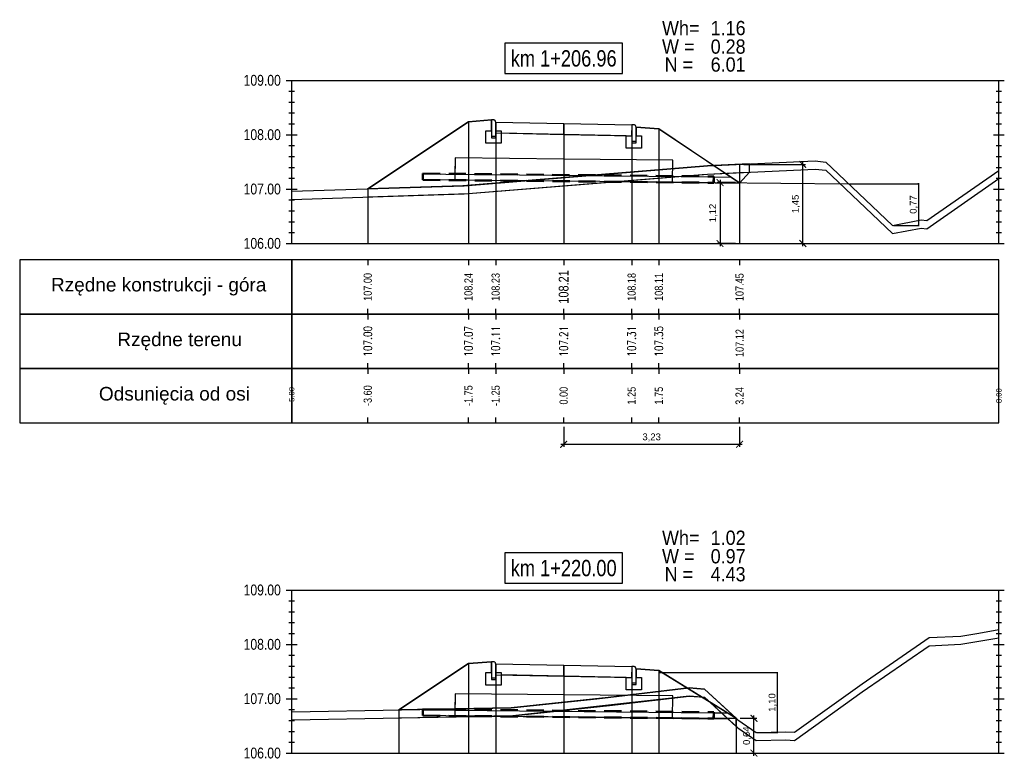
# Model space of a CAD drawing. Extents: x 7537626 to 7538805, y 5722894 to 5725486.
# Tile 64 of 105: x 7538457 to 7538476, y 5725469 to 5725482. Entities that reach past the tile are written whole.
import ezdxf

# ---------------------------------------------------------------- set-up
doc = ezdxf.new("R2010")
doc.units = 0
doc.header["$PDMODE"] = 35
doc.header["$PDSIZE"] = 0.3
doc.linetypes.add('HIDDEN', pattern=[9.525, 6.35, -3.175])
for name, color, linetype in [('C-DROGI-PROFILE', 7, 'Continuous'), ('C-DROGI-PROFILE-ETYKIETY', 7, 'Continuous'), ('C-DROGI-PRZEKROJE-ETYKIETY', 7, 'Continuous'), ('C-POPRZECZKA-przekrój', 2, 'Continuous'), ('C-POPRZECZKA-widok', 1, 'Continuous')]:
    doc.layers.add(name, color=color, linetype=linetype)
for name, color, linetype, true_color in [('C-humus', 7, 'Continuous', 0x003df5), ('C-Teren', 7, 'Continuous', 0x008521), ('poprzeczki', 7, 'Continuous', 0x0000d6)]:
    doc.layers.add(name, color=color, linetype=linetype, true_color=true_color)
for name, color, linetype, lineweight, plot in [('D-1.pow. hum.', 7, 'Continuous', 30, False), ('D-2.wykop', 30, 'Continuous', 30, False), ('D-3.nasyp', 4, 'Continuous', 30, False)]:
    doc.layers.add(name, color=color, linetype=linetype, lineweight=lineweight, plot=plot)
doc.layers.add('D-roboty-ziemne-opis', color=2, linetype='Continuous', lineweight=30)
doc.layers.add('Pom-plan', color=4, linetype='Continuous', plot=False)
doc.styles.add('2mm08', font='arial.ttf', dxfattribs={"width": 0.8})
doc.styles.add('opis_50', font='arial.ttf', dxfattribs={"height": 0.125})
doc.styles.get("Standard").update_dxf_attribs({"font": 'arial.ttf'})
doc.dimstyles.new('OPIS_50', dxfattribs={"dimscale": 0.5, "dimtxt": 0.125, "dimasz": 0.25, "dimexe": 0.1, "dimexo": 0.15, "dimgap": 0.1, "dimtad": 1, "dimzin": 0, "dimtxsty": 'opis_50', "dimblk": 'ARCHTICK', "dimcen": 0.15, "dimdle": 0.1, "dimaunit": 2, "dimadec": 4, "dimazin": 0, "dimtfac": 1, "dimtmove": 0, "dimatfit": 3, "dimfxl": 1, "dimarcsym": 0})

# ---------------------------------------------------------------- blocks, each defined once
blk = doc.blocks.new('_ArchTick')
at = {"color": 0, "linetype": 'ByBlock', "const_width": 0.15}
blk.add_lwpolyline([(-0.5, -0.5), (0.5, 0.5)], dxfattribs=at)
blk = doc.blocks.new('*D1')
at = {"layer": 'Defpoints', "color": 0, "transparency": 16777216}
for p in [(7538469.225, 5725470.142), (7538471.011, 5725469.043), (7538471.401, 5725469.043)]:
    blk.add_point(p, dxfattribs=at)
at = {"layer": 'poprzeczki', "color": 0, "lineweight": -2, "transparency": 16777216}
for p, q in [((7538469.24, 5725470.142), (7538471.411, 5725470.142)), ((7538471.401, 5725470.152), (7538471.401, 5725469.033)), ((7538471.026, 5725469.043), (7538471.411, 5725469.043))]:
    blk.add_line(p, q, dxfattribs=at)
at = {"layer": 'poprzeczki', "color": 0, "lineweight": -2, "transparency": 16777216, "xscale": 0.025, "yscale": 0.025, "zscale": 0.025}
for p, rotation in [((7538471.401, 5725470.142), 90), ((7538471.401, 5725469.043), 270)]:
    blk.add_blockref('_ArchTick', p, dxfattribs=dict(at, rotation=rotation))
at = {"layer": 'poprzeczki', "color": 0, "transparency": 16777216, "insert": (7538471.316, 5725469.592), "char_height": 0.125, "attachment_point": 5, "rotation": 90, "style": 'opis_50'}
blk.add_mtext('1,10', dxfattribs=at)
blk = doc.blocks.new('*D32')
at = {"layer": 'Defpoints', "color": 0, "transparency": 16777216}
for p in [(7538472.712, 5725479.135), (7538473.52, 5725478.368), (7538473.997, 5725478.368)]:
    blk.add_point(p, dxfattribs=at)
at = {"layer": 'poprzeczki', "color": 0, "lineweight": -2, "transparency": 16777216}
for p, q in [((7538472.727, 5725479.135), (7538474.007, 5725479.135)), ((7538473.997, 5725479.145), (7538473.997, 5725478.358)), ((7538473.535, 5725478.368), (7538474.007, 5725478.368))]:
    blk.add_line(p, q, dxfattribs=at)
at = {"layer": 'poprzeczki', "color": 0, "lineweight": -2, "transparency": 16777216, "xscale": 0.025, "yscale": 0.025, "zscale": 0.025}
for p, rotation in [((7538473.997, 5725479.135), 90), ((7538473.997, 5725478.368), 270)]:
    blk.add_blockref('_ArchTick', p, dxfattribs=dict(at, rotation=rotation))
at = {"layer": 'poprzeczki', "color": 0, "transparency": 16777216, "insert": (7538473.912, 5725478.752), "char_height": 0.125, "attachment_point": 5, "rotation": 90, "style": 'opis_50'}
blk.add_mtext('0,77', dxfattribs=at)
blk = doc.blocks.new('geokrata')
at = {"layer": 'C-POPRZECZKA-przekrój', "color": 172, "linetype": 'HIDDEN', "lineweight": 50, "ltscale": 0.05, "true_color": 0x0000cc}
for p, q in [((7538464.885, 5725469.743), (7538470.234, 5725469.689)), ((7538464.887, 5725469.627), (7538470.233, 5725469.573))]:
    blk.add_line(p, q, dxfattribs=at)
at = {"layer": 'C-POPRZECZKA-przekrój', "color": 98, "linetype": 'Continuous', "lineweight": 30, "true_color": 0x006100}
for p, q in [((7538464.892, 5725469.735), (7538465.726, 5725469.726)), ((7538464.893, 5725469.635), (7538465.725, 5725469.626)), ((7538469.225, 5725469.591), (7538470.225, 5725469.581))]:
    blk.add_line(p, q, dxfattribs=at)
for points in [[(7538467.479, 5725470.009), (7538465.479, 5725470.029), (7538465.475, 5725469.629), (7538469.475, 5725469.589), (7538469.479, 5725469.989), (7538467.479, 5725470.009), (7538465.479, 5725470.029), (7538465.476, 5725469.729), (7538470.226, 5725469.681)], [(7538464.892, 5725469.735), (7538464.893, 5725469.635)], [(7538470.225, 5725469.581), (7538470.226, 5725469.681)]]:
    blk.add_lwpolyline(points, dxfattribs=at)
at = {"layer": 'C-POPRZECZKA-przekrój', "color": 172, "linetype": 'HIDDEN', "lineweight": 50, "ltscale": 0.05, "true_color": 0x0000cc}
for points in [[(7538464.885, 5725469.743), (7538464.887, 5725469.627)], [(7538470.233, 5725469.573), (7538470.234, 5725469.689)]]:
    blk.add_lwpolyline(points, dxfattribs=at)
blk = doc.blocks.new('*D210')
at = {"layer": 'Defpoints', "color": 0, "transparency": 16777216}
for p in [(7538470.709, 5725479.49), (7538471.87, 5725479.49), (7538470.709, 5725478.036)]:
    blk.add_point(p, dxfattribs=at)
at = {"layer": 'Pom-plan', "color": 0, "lineweight": -2, "transparency": 16777216}
for p, q in [((7538470.784, 5725479.49), (7538471.92, 5725479.49)), ((7538471.87, 5725477.986), (7538471.87, 5725479.54)), ((7538470.784, 5725478.036), (7538471.92, 5725478.036))]:
    blk.add_line(p, q, dxfattribs=at)
at = {"layer": 'Pom-plan', "color": 0, "lineweight": -2, "transparency": 16777216, "xscale": 0.125, "yscale": 0.125, "zscale": 0.125}
for p, rotation in [((7538471.87, 5725479.49), 90), ((7538471.87, 5725478.036), 270)]:
    blk.add_blockref('_ArchTick', p, dxfattribs=dict(at, rotation=rotation))
at = {"layer": 'Pom-plan', "color": 0, "transparency": 16777216, "insert": (7538471.745, 5725478.763), "char_height": 0.125, "attachment_point": 5, "rotation": 90, "style": 'opis_50'}
blk.add_mtext('1,45', dxfattribs=at)
blk = doc.blocks.new('*D211')
at = {"layer": 'Defpoints', "color": 0, "transparency": 16777216}
for p in [(7538470.709, 5725479.155), (7538470.349, 5725478.036), (7538470.709, 5725478.036)]:
    blk.add_point(p, dxfattribs=at)
at = {"layer": 'Pom-plan', "color": 0, "lineweight": -2, "transparency": 16777216}
for p, q in [((7538470.634, 5725479.155), (7538470.299, 5725479.155)), ((7538470.349, 5725479.205), (7538470.349, 5725477.986)), ((7538470.634, 5725478.036), (7538470.299, 5725478.036))]:
    blk.add_line(p, q, dxfattribs=at)
at = {"layer": 'Pom-plan', "color": 0, "lineweight": -2, "transparency": 16777216, "xscale": 0.125, "yscale": 0.125, "zscale": 0.125}
for p, rotation in [((7538470.349, 5725479.155), 90), ((7538470.349, 5725478.036), 270)]:
    blk.add_blockref('_ArchTick', p, dxfattribs=dict(at, rotation=rotation))
at = {"layer": 'Pom-plan', "color": 0, "transparency": 16777216, "insert": (7538470.224, 5725478.596), "char_height": 0.125, "attachment_point": 5, "rotation": 90, "style": 'opis_50'}
blk.add_mtext('1,12', dxfattribs=at)
blk = doc.blocks.new('*D212')
at = {"layer": 'Defpoints', "color": 0, "transparency": 16777216}
for p in [(7538470.646, 5725469.301), (7538470.973, 5725469.301), (7538470.646, 5725468.661)]:
    blk.add_point(p, dxfattribs=at)
at = {"layer": 'Pom-plan', "color": 0, "lineweight": -2, "transparency": 16777216}
for p, q in [((7538470.721, 5725469.301), (7538471.023, 5725469.301)), ((7538470.973, 5725468.611), (7538470.973, 5725469.351)), ((7538470.721, 5725468.661), (7538471.023, 5725468.661))]:
    blk.add_line(p, q, dxfattribs=at)
at = {"layer": 'Pom-plan', "color": 0, "lineweight": -2, "transparency": 16777216, "xscale": 0.125, "yscale": 0.125, "zscale": 0.125}
for p, rotation in [((7538470.973, 5725469.301), 90), ((7538470.973, 5725468.661), 270)]:
    blk.add_blockref('_ArchTick', p, dxfattribs=dict(at, rotation=rotation))
at = {"layer": 'Pom-plan', "color": 0, "transparency": 16777216, "insert": (7538470.847, 5725468.981), "char_height": 0.125, "attachment_point": 5, "rotation": 90, "style": 'opis_50'}
blk.add_mtext('0,64', dxfattribs=at)
blk = doc.blocks.new('*D272')
at = {"layer": 'Defpoints', "color": 0, "transparency": 16777216}
for p in [(7538467.475, 5725474.736), (7538470.709, 5725474.736), (7538470.709, 5725474.342)]:
    blk.add_point(p, dxfattribs=at)
at = {"layer": 'Pom-plan', "color": 0, "lineweight": -2, "transparency": 16777216}
for p, q in [((7538467.475, 5725474.661), (7538467.475, 5725474.292)), ((7538470.709, 5725474.661), (7538470.709, 5725474.292)), ((7538467.425, 5725474.342), (7538470.759, 5725474.342))]:
    blk.add_line(p, q, dxfattribs=at)
at = {"layer": 'Pom-plan', "color": 0, "lineweight": -2, "transparency": 16777216, "xscale": 0.125, "yscale": 0.125, "zscale": 0.125, "rotation": 180}
blk.add_blockref('_ArchTick', (7538467.475, 5725474.342), dxfattribs=at)
at = {"layer": 'Pom-plan', "color": 0, "lineweight": -2, "transparency": 16777216, "xscale": 0.125, "yscale": 0.125, "zscale": 0.125}
blk.add_blockref('_ArchTick', (7538470.709, 5725474.342), dxfattribs=at)
at = {"layer": 'Pom-plan', "color": 0, "transparency": 16777216, "insert": (7538469.092, 5725474.467), "char_height": 0.125, "attachment_point": 5, "style": 'opis_50'}
blk.add_mtext('3,23', dxfattribs=at)

msp = doc.modelspace()

# ---------------------------------------------------------------- linework, layer by layer
at = {"layer": 'C-DROGI-PROFILE', "color": 7, "linetype": 'Continuous', "lineweight": -3}
for p, q in [((7538463.874, 5725477.736), (7538463.874, 5725477.636)), ((7538465.725, 5725477.736), (7538465.725, 5725477.636)), ((7538466.225, 5725477.736), (7538466.225, 5725477.636)), ((7538467.475, 5725477.736), (7538467.475, 5725477.636)), ((7538468.725, 5725477.736), (7538468.725, 5725477.636)), ((7538469.225, 5725477.736), (7538469.225, 5725477.636)), ((7538470.709, 5725477.736), (7538470.709, 5725477.636)), ((7538463.874, 5725476.736), (7538463.874, 5725476.836)), ((7538463.874, 5725476.736), (7538463.874, 5725476.636)), ((7538465.725, 5725476.736), (7538465.725, 5725476.836)), ((7538465.725, 5725476.736), (7538465.725, 5725476.636)), ((7538466.225, 5725476.736), (7538466.225, 5725476.836)), ((7538466.225, 5725476.736), (7538466.225, 5725476.636)), ((7538467.475, 5725476.736), (7538467.475, 5725476.836)), ((7538467.475, 5725476.736), (7538467.475, 5725476.636)), ((7538468.725, 5725476.736), (7538468.725, 5725476.836)), ((7538468.725, 5725476.736), (7538468.725, 5725476.636)), ((7538469.225, 5725476.736), (7538469.225, 5725476.836)), ((7538469.225, 5725476.736), (7538469.225, 5725476.636)), ((7538470.709, 5725476.736), (7538470.709, 5725476.836)), ((7538470.709, 5725476.736), (7538470.709, 5725476.636)), ((7538463.874, 5725475.736), (7538463.874, 5725475.836)), ((7538465.725, 5725475.736), (7538465.725, 5725475.836)), ((7538466.225, 5725475.736), (7538466.225, 5725475.836)), ((7538467.475, 5725475.736), (7538467.475, 5725475.836)), ((7538468.725, 5725475.736), (7538468.725, 5725475.836)), ((7538469.225, 5725475.736), (7538469.225, 5725475.836)), ((7538470.709, 5725475.736), (7538470.709, 5725475.836)), ((7538463.874, 5725475.736), (7538463.874, 5725475.636)), ((7538465.725, 5725475.736), (7538465.725, 5725475.636)), ((7538466.225, 5725475.736), (7538466.225, 5725475.636)), ((7538467.475, 5725475.736), (7538467.475, 5725475.636)), ((7538468.725, 5725475.736), (7538468.725, 5725475.636)), ((7538469.225, 5725475.736), (7538469.225, 5725475.636)), ((7538470.709, 5725475.736), (7538470.709, 5725475.636)), ((7538463.874, 5725474.736), (7538463.874, 5725474.836)), ((7538465.725, 5725474.736), (7538465.725, 5725474.836)), ((7538466.225, 5725474.736), (7538466.225, 5725474.836)), ((7538467.475, 5725474.736), (7538467.475, 5725474.836)), ((7538468.725, 5725474.736), (7538468.725, 5725474.836)), ((7538469.225, 5725474.736), (7538469.225, 5725474.836)), ((7538470.709, 5725474.736), (7538470.709, 5725474.836))]:
    msp.add_line(p, q, dxfattribs=at)
at = {"layer": 'C-DROGI-PROFILE', "color": 1, "linetype": 'Continuous', "lineweight": -3}
for points in [[(7538462.475, 5725476.736), (7538462.475, 5725477.736), (7538457.475, 5725477.736), (7538457.475, 5725476.736)], [(7538462.475, 5725476.736), (7538475.475, 5725476.736), (7538475.475, 5725477.736), (7538462.475, 5725477.736)], [(7538462.475, 5725475.736), (7538462.475, 5725476.736), (7538457.475, 5725476.736), (7538457.475, 5725475.736)], [(7538462.475, 5725475.736), (7538475.475, 5725475.736), (7538475.475, 5725476.736), (7538462.475, 5725476.736)], [(7538462.475, 5725474.736), (7538462.475, 5725475.736), (7538457.475, 5725475.736), (7538457.475, 5725474.736)], [(7538462.475, 5725474.736), (7538462.475, 5725475.736), (7538457.475, 5725475.736), (7538457.475, 5725474.736)], [(7538462.475, 5725474.736), (7538475.475, 5725474.736), (7538475.475, 5725475.736), (7538462.475, 5725475.736)]]:
    msp.add_3dface(points, dxfattribs=at)
at = {"layer": 'C-DROGI-PRZEKROJE-ETYKIETY', "color": 1, "linetype": 'Continuous', "lineweight": -3}
for p, q in [((7538465.725, 5725480.275), (7538465.725, 5725478.036)), ((7538466.225, 5725480.268), (7538466.225, 5725478.036)), ((7538467.475, 5725480.243), (7538467.475, 5725478.036)), ((7538468.725, 5725480.218), (7538468.725, 5725478.036)), ((7538469.225, 5725480.145), (7538469.225, 5725478.036)), ((7538463.874, 5725479.041), (7538463.874, 5725478.036)), ((7538465.725, 5725470.31), (7538465.725, 5725468.661)), ((7538466.225, 5725470.303), (7538466.225, 5725468.661)), ((7538467.475, 5725470.278), (7538467.475, 5725468.661)), ((7538468.725, 5725470.253), (7538468.725, 5725468.661)), ((7538469.225, 5725470.18), (7538469.225, 5725468.661)), ((7538464.447, 5725469.458), (7538464.447, 5725468.661))]:
    msp.add_line(p, q, dxfattribs=at)
for points in [[(7538470.709, 5725479.49), (7538470.709, 5725478.036)], [(7538470.646, 5725469.301), (7538470.646, 5725468.661)]]:
    msp.add_lwpolyline(points, dxfattribs=at)
at = {"layer": 'C-humus'}
for p, q in [((7538465.647, 5725478.946), (7538470.119, 5725479.313)), ((7538470.119, 5725479.313), (7538472.098, 5725479.404)), ((7538472.098, 5725479.404), (7538472.292, 5725479.384)), ((7538472.292, 5725479.384), (7538472.404, 5725479.278)), ((7538472.404, 5725479.278), (7538473.52, 5725478.218)), ((7538474.149, 5725478.306), (7538475.475, 5725479.23)), ((7538462.475, 5725478.847), (7538465.647, 5725478.946)), ((7538473.52, 5725478.218), (7538474.044, 5725478.319)), ((7538473.52, 5725478.218), (7538473.52, 5725478.218)), ((7538474.044, 5725478.319), (7538474.149, 5725478.306)), ((7538475.104, 5725470.719), (7538475.475, 5725470.784)), ((7538472.964, 5725469.786), (7538474.194, 5725470.635)), ((7538474.194, 5725470.635), (7538474.774, 5725470.663)), ((7538474.774, 5725470.663), (7538475.104, 5725470.719)), ((7538468.082, 5725469.512), (7538469.784, 5725469.711)), ((7538469.784, 5725469.711), (7538470.066, 5725469.688)), ((7538470.066, 5725469.688), (7538470.675, 5725469.124)), ((7538471.719, 5725468.894), (7538472.964, 5725469.786)), ((7538466.51, 5725469.344), (7538468.082, 5725469.512)), ((7538462.475, 5725469.273), (7538466.51, 5725469.344)), ((7538470.675, 5725469.124), (7538471.011, 5725468.893)), ((7538471.011, 5725468.893), (7538471.561, 5725468.903)), ((7538471.561, 5725468.903), (7538471.719, 5725468.894))]:
    msp.add_line(p, q, dxfattribs=at)
at = {"layer": 'C-POPRZECZKA-przekrój', "color": 2, "linetype": 'Continuous', "lineweight": -3}
for p, q in [((7538463.874, 5725479.041), (7538465.725, 5725480.275)), ((7538465.725, 5725480.275), (7538466.145, 5725480.308)), ((7538466.185, 5725480.308), (7538466.145, 5725480.308)), ((7538466.145, 5725480.308), (7538466.145, 5725479.978)), ((7538466.19, 5725480.308), (7538466.185, 5725480.308)), ((7538466.199, 5725480.306), (7538466.19, 5725480.308)), ((7538466.207, 5725480.302), (7538466.199, 5725480.306)), ((7538466.213, 5725480.297), (7538466.207, 5725480.302)), ((7538466.218, 5725480.291), (7538466.213, 5725480.297)), ((7538466.222, 5725480.284), (7538466.218, 5725480.291)), ((7538466.224, 5725480.276), (7538466.222, 5725480.284)), ((7538466.225, 5725480.268), (7538466.224, 5725480.276)), ((7538466.225, 5725480.268), (7538467.475, 5725480.243)), ((7538466.225, 5725480.268), (7538466.226, 5725480.068)), ((7538466.225, 5725479.978), (7538466.225, 5725480.268)), ((7538466.225, 5725480.268), (7538466.225, 5725480.108)), ((7538467.475, 5725480.043), (7538467.475, 5725480.243)), ((7538467.475, 5725480.243), (7538468.725, 5725480.218)), ((7538468.725, 5725480.218), (7538468.724, 5725480.018)), ((7538468.765, 5725480.218), (7538468.725, 5725480.218)), ((7538468.725, 5725480.218), (7538468.725, 5725479.888)), ((7538468.77, 5725480.218), (7538468.765, 5725480.218)), ((7538468.779, 5725480.216), (7538468.77, 5725480.218)), ((7538468.787, 5725480.212), (7538468.779, 5725480.216)), ((7538468.793, 5725480.207), (7538468.787, 5725480.212)), ((7538468.798, 5725480.201), (7538468.793, 5725480.207)), ((7538468.802, 5725480.194), (7538468.798, 5725480.201)), ((7538468.804, 5725480.186), (7538468.802, 5725480.194)), ((7538468.805, 5725480.178), (7538468.804, 5725480.186)), ((7538468.805, 5725479.888), (7538468.805, 5725480.178)), ((7538468.805, 5725480.178), (7538468.805, 5725480.018)), ((7538468.805, 5725480.178), (7538469.225, 5725480.145)), ((7538466.045, 5725479.878), (7538466.045, 5725480.108)), ((7538466.045, 5725480.108), (7538466.145, 5725480.108)), ((7538466.145, 5725480.108), (7538466.145, 5725480.008)), ((7538466.145, 5725480.008), (7538466.225, 5725480.008)), ((7538466.145, 5725479.978), (7538466.225, 5725479.978)), ((7538466.225, 5725480.108), (7538466.325, 5725480.108)), ((7538466.226, 5725480.068), (7538467.475, 5725480.043)), ((7538466.325, 5725480.108), (7538466.325, 5725479.878)), ((7538467.475, 5725480.043), (7538468.724, 5725480.018)), ((7538468.625, 5725479.788), (7538468.625, 5725480.018)), ((7538468.625, 5725480.018), (7538468.725, 5725480.018)), ((7538468.725, 5725480.018), (7538468.725, 5725479.918)), ((7538468.805, 5725480.018), (7538468.905, 5725480.018)), ((7538468.905, 5725480.018), (7538468.905, 5725479.788)), ((7538469.225, 5725480.145), (7538470.709, 5725479.155)), ((7538466.325, 5725479.878), (7538466.045, 5725479.878)), ((7538468.905, 5725479.788), (7538468.625, 5725479.788)), ((7538468.725, 5725479.918), (7538468.805, 5725479.918)), ((7538468.725, 5725479.888), (7538468.805, 5725479.888)), ((7538464.447, 5725469.458), (7538465.725, 5725470.31)), ((7538465.725, 5725470.31), (7538466.145, 5725470.343)), ((7538466.185, 5725470.343), (7538466.145, 5725470.343)), ((7538466.145, 5725470.343), (7538466.145, 5725470.013)), ((7538466.19, 5725470.343), (7538466.185, 5725470.343)), ((7538466.199, 5725470.341), (7538466.19, 5725470.343)), ((7538466.207, 5725470.336), (7538466.199, 5725470.341)), ((7538466.213, 5725470.331), (7538466.207, 5725470.336)), ((7538466.218, 5725470.326), (7538466.213, 5725470.331)), ((7538466.222, 5725470.319), (7538466.218, 5725470.326)), ((7538466.224, 5725470.31), (7538466.222, 5725470.319)), ((7538466.225, 5725470.303), (7538466.224, 5725470.31)), ((7538466.225, 5725470.303), (7538467.475, 5725470.278)), ((7538466.225, 5725470.303), (7538466.226, 5725470.103)), ((7538466.225, 5725470.013), (7538466.225, 5725470.303)), ((7538466.225, 5725470.303), (7538466.225, 5725470.143)), ((7538467.475, 5725470.078), (7538467.475, 5725470.278)), ((7538467.475, 5725470.278), (7538468.725, 5725470.253)), ((7538468.725, 5725470.253), (7538468.724, 5725470.053)), ((7538468.765, 5725470.253), (7538468.725, 5725470.253)), ((7538468.725, 5725470.253), (7538468.725, 5725469.923)), ((7538468.77, 5725470.253), (7538468.765, 5725470.253)), ((7538468.779, 5725470.251), (7538468.77, 5725470.253)), ((7538468.787, 5725470.246), (7538468.779, 5725470.251)), ((7538468.793, 5725470.241), (7538468.787, 5725470.246)), ((7538468.798, 5725470.236), (7538468.793, 5725470.241)), ((7538468.802, 5725470.229), (7538468.798, 5725470.236)), ((7538468.804, 5725470.22), (7538468.802, 5725470.229)), ((7538468.805, 5725470.213), (7538468.804, 5725470.22)), ((7538468.805, 5725469.923), (7538468.805, 5725470.213)), ((7538468.805, 5725470.213), (7538468.805, 5725470.053)), ((7538468.805, 5725470.213), (7538469.225, 5725470.18)), ((7538466.045, 5725469.913), (7538466.045, 5725470.143)), ((7538466.045, 5725470.143), (7538466.145, 5725470.143)), ((7538466.145, 5725470.143), (7538466.145, 5725470.043)), ((7538466.145, 5725470.043), (7538466.225, 5725470.043)), ((7538466.145, 5725470.013), (7538466.225, 5725470.013)), ((7538466.225, 5725470.143), (7538466.325, 5725470.143)), ((7538466.226, 5725470.103), (7538467.475, 5725470.078)), ((7538466.325, 5725470.143), (7538466.325, 5725469.913)), ((7538467.475, 5725470.078), (7538468.724, 5725470.053)), ((7538468.625, 5725469.823), (7538468.625, 5725470.053)), ((7538468.625, 5725470.053), (7538468.725, 5725470.053)), ((7538468.725, 5725470.053), (7538468.725, 5725469.953)), ((7538468.805, 5725470.053), (7538468.905, 5725470.053)), ((7538468.905, 5725470.053), (7538468.905, 5725469.823)), ((7538469.225, 5725470.18), (7538470.646, 5725469.301)), ((7538466.325, 5725469.913), (7538466.045, 5725469.913)), ((7538468.725, 5725469.953), (7538468.805, 5725469.953)), ((7538468.725, 5725469.923), (7538468.805, 5725469.923)), ((7538468.905, 5725469.823), (7538468.625, 5725469.823))]:
    msp.add_line(p, q, dxfattribs=at)
at = {"layer": 'C-POPRZECZKA-przekrój'}
for points in [[(7538470.226, 5725479.26), (7538470.557, 5725479.257)], [(7538470.225, 5725479.16), (7538472.712, 5725479.135)], [(7538470.225, 5725469.305), (7538470.646, 5725469.301)], [(7538470.226, 5725469.405), (7538470.482, 5725469.402)]]:
    msp.add_lwpolyline(points, dxfattribs=at)
at = {"layer": 'C-POPRZECZKA-widok', "color": 1, "linetype": 'Continuous', "lineweight": -3}
for p, q in [((7538462.375, 5725481.036), (7538475.575, 5725481.036)), ((7538462.475, 5725478.036), (7538462.475, 5725481.036)), ((7538475.475, 5725478.036), (7538475.475, 5725481.036)), ((7538462.425, 5725480.836), (7538462.525, 5725480.836)), ((7538475.425, 5725480.836), (7538475.525, 5725480.836)), ((7538462.425, 5725480.636), (7538462.525, 5725480.636)), ((7538475.425, 5725480.636), (7538475.525, 5725480.636)), ((7538462.425, 5725480.436), (7538462.525, 5725480.436)), ((7538475.425, 5725480.436), (7538475.525, 5725480.436)), ((7538462.425, 5725480.236), (7538462.525, 5725480.236)), ((7538475.425, 5725480.236), (7538475.525, 5725480.236)), ((7538462.375, 5725480.036), (7538462.575, 5725480.036)), ((7538462.425, 5725480.036), (7538462.525, 5725480.036)), ((7538475.375, 5725480.036), (7538475.575, 5725480.036)), ((7538475.425, 5725480.036), (7538475.525, 5725480.036)), ((7538462.425, 5725479.836), (7538462.525, 5725479.836)), ((7538475.425, 5725479.836), (7538475.525, 5725479.836)), ((7538462.425, 5725479.636), (7538462.525, 5725479.636)), ((7538475.425, 5725479.636), (7538475.525, 5725479.636)), ((7538462.425, 5725479.436), (7538462.525, 5725479.436)), ((7538475.425, 5725479.436), (7538475.525, 5725479.436)), ((7538462.425, 5725479.236), (7538462.525, 5725479.236)), ((7538475.425, 5725479.236), (7538475.525, 5725479.236)), ((7538462.375, 5725479.036), (7538462.575, 5725479.036)), ((7538462.425, 5725479.036), (7538462.525, 5725479.036)), ((7538475.375, 5725479.036), (7538475.575, 5725479.036)), ((7538475.425, 5725479.036), (7538475.525, 5725479.036)), ((7538462.425, 5725478.836), (7538462.525, 5725478.836)), ((7538475.425, 5725478.836), (7538475.525, 5725478.836)), ((7538462.425, 5725478.636), (7538462.525, 5725478.636)), ((7538475.425, 5725478.636), (7538475.525, 5725478.636)), ((7538462.425, 5725478.436), (7538462.525, 5725478.436)), ((7538475.425, 5725478.436), (7538475.525, 5725478.436)), ((7538462.425, 5725478.236), (7538462.525, 5725478.236)), ((7538475.425, 5725478.236), (7538475.525, 5725478.236)), ((7538462.375, 5725478.036), (7538475.575, 5725478.036)), ((7538462.375, 5725471.661), (7538475.575, 5725471.661)), ((7538462.475, 5725468.661), (7538462.475, 5725471.661)), ((7538475.475, 5725468.661), (7538475.475, 5725471.661)), ((7538462.425, 5725471.461), (7538462.525, 5725471.461)), ((7538475.425, 5725471.461), (7538475.525, 5725471.461)), ((7538462.425, 5725471.261), (7538462.525, 5725471.261)), ((7538475.425, 5725471.261), (7538475.525, 5725471.261)), ((7538462.425, 5725471.061), (7538462.525, 5725471.061)), ((7538475.425, 5725471.061), (7538475.525, 5725471.061)), ((7538462.425, 5725470.861), (7538462.525, 5725470.861)), ((7538475.425, 5725470.861), (7538475.525, 5725470.861)), ((7538462.375, 5725470.661), (7538462.575, 5725470.661)), ((7538462.425, 5725470.661), (7538462.525, 5725470.661)), ((7538475.375, 5725470.661), (7538475.575, 5725470.661)), ((7538475.425, 5725470.661), (7538475.525, 5725470.661)), ((7538462.425, 5725470.461), (7538462.525, 5725470.461)), ((7538475.425, 5725470.461), (7538475.525, 5725470.461)), ((7538462.425, 5725470.261), (7538462.525, 5725470.261)), ((7538475.425, 5725470.261), (7538475.525, 5725470.261)), ((7538462.425, 5725470.061), (7538462.525, 5725470.061)), ((7538475.425, 5725470.061), (7538475.525, 5725470.061)), ((7538462.425, 5725469.861), (7538462.525, 5725469.861)), ((7538475.425, 5725469.861), (7538475.525, 5725469.861)), ((7538462.375, 5725469.661), (7538462.575, 5725469.661)), ((7538462.425, 5725469.661), (7538462.525, 5725469.661)), ((7538475.375, 5725469.661), (7538475.575, 5725469.661)), ((7538475.425, 5725469.661), (7538475.525, 5725469.661)), ((7538462.425, 5725469.461), (7538462.525, 5725469.461)), ((7538475.425, 5725469.461), (7538475.525, 5725469.461)), ((7538462.425, 5725469.261), (7538462.525, 5725469.261)), ((7538475.425, 5725469.261), (7538475.525, 5725469.261)), ((7538462.425, 5725469.061), (7538462.525, 5725469.061)), ((7538475.425, 5725469.061), (7538475.525, 5725469.061)), ((7538462.425, 5725468.861), (7538462.525, 5725468.861)), ((7538475.425, 5725468.861), (7538475.525, 5725468.861)), ((7538462.375, 5725468.661), (7538475.575, 5725468.661))]:
    msp.add_line(p, q, dxfattribs=at)
at = {"layer": 'C-POPRZECZKA-widok', "color": 3, "linetype": 'Continuous', "lineweight": -3}
for points in [[(7538466.395, 5725481.161), (7538468.555, 5725481.161), (7538468.555, 5725481.718), (7538466.395, 5725481.718)], [(7538466.395, 5725471.786), (7538468.555, 5725471.786), (7538468.555, 5725472.343), (7538466.395, 5725472.343)]]:
    msp.add_3dface(points, dxfattribs=at)
at = {"layer": 'C-Teren'}
for p, q in [((7538465.647, 5725479.096), (7538470.119, 5725479.463)), ((7538470.119, 5725479.463), (7538472.098, 5725479.554)), ((7538472.098, 5725479.554), (7538472.292, 5725479.534)), ((7538472.292, 5725479.534), (7538472.404, 5725479.428)), ((7538472.404, 5725479.428), (7538473.52, 5725478.368)), ((7538474.149, 5725478.456), (7538475.475, 5725479.38)), ((7538462.475, 5725478.997), (7538465.647, 5725479.096)), ((7538473.52, 5725478.368), (7538474.044, 5725478.469)), ((7538473.52, 5725478.368), (7538473.52, 5725478.368)), ((7538474.044, 5725478.469), (7538474.149, 5725478.456)), ((7538475.104, 5725470.869), (7538475.475, 5725470.934)), ((7538472.964, 5725469.936), (7538474.194, 5725470.785)), ((7538474.194, 5725470.785), (7538474.774, 5725470.813)), ((7538474.774, 5725470.813), (7538475.104, 5725470.869)), ((7538468.082, 5725469.662), (7538469.784, 5725469.861)), ((7538469.784, 5725469.861), (7538470.066, 5725469.838)), ((7538470.066, 5725469.838), (7538470.675, 5725469.274)), ((7538471.719, 5725469.044), (7538472.964, 5725469.936)), ((7538466.51, 5725469.494), (7538468.082, 5725469.662)), ((7538462.475, 5725469.423), (7538466.51, 5725469.494)), ((7538470.675, 5725469.274), (7538471.011, 5725469.043)), ((7538471.011, 5725469.043), (7538471.561, 5725469.053)), ((7538471.561, 5725469.053), (7538471.719, 5725469.044))]:
    msp.add_line(p, q, dxfattribs=at)
at = {"layer": 'D-1.pow. hum.'}
for points in [[(7538463.874, 5725479.041), (7538463.874, 5725478.891), (7538465.647, 5725478.946), (7538470.022, 5725479.305), (7538470.119, 5725479.313), (7538470.709, 5725479.34), (7538470.89, 5725479.348), (7538470.888, 5725479.498), (7538470.62, 5725479.486), (7538470.119, 5725479.463), (7538465.619, 5725479.095), (7538463.874, 5725479.041)], [(7538464.447, 5725469.458), (7538464.447, 5725469.308), (7538466.543, 5725469.348), (7538468.316, 5725469.539), (7538469.784, 5725469.711), (7538470.066, 5725469.688), (7538470.646, 5725469.151), (7538470.646, 5725469.151), (7538470.648, 5725469.301), (7538470.066, 5725469.838), (7538470.066, 5725469.838), (7538469.784, 5725469.861), (7538469.784, 5725469.861), (7538468.291, 5725469.686), (7538466.51, 5725469.494), (7538464.447, 5725469.458), (7538464.447, 5725469.338)]]:
    msp.add_lwpolyline(points, dxfattribs=at)
at = {"layer": 'D-2.wykop'}
for points in [[(7538470.89, 5725479.348), (7538470.709, 5725479.143), (7538468.467, 5725479.178), (7538470.119, 5725479.313), (7538470.89, 5725479.348)], [(7538470.494, 5725469.292), (7538470.161, 5725469.601), (7538470.012, 5725469.693), (7538469.784, 5725469.711), (7538469.29, 5725469.653), (7538466.543, 5725469.348), (7538466.19, 5725469.341), (7538470.494, 5725469.292)]]:
    msp.add_lwpolyline(points, dxfattribs=at)
at = {"layer": 'D-3.nasyp'}
for points in [[(7538466.045, 5725479.878), (7538466.045, 5725480.108), (7538466.145, 5725480.108), (7538466.145, 5725480.308), (7538465.725, 5725480.275), (7538463.874, 5725479.041), (7538463.874, 5725478.891), (7538465.725, 5725478.952), (7538468.473, 5725479.178), (7538470.709, 5725479.143), (7538469.225, 5725480.145), (7538468.805, 5725480.178), (7538468.805, 5725480.018), (7538468.905, 5725480.018), (7538468.905, 5725479.788), (7538468.625, 5725479.788), (7538468.625, 5725480.018), (7538466.325, 5725480.066), (7538466.325, 5725479.878), (7538466.045, 5725479.878)], [(7538466.045, 5725469.913), (7538466.045, 5725470.143), (7538466.145, 5725470.143), (7538466.145, 5725470.343), (7538465.725, 5725470.31), (7538464.447, 5725469.458), (7538464.447, 5725469.308), (7538466.19, 5725469.341), (7538470.494, 5725469.292), (7538470.646, 5725469.151), (7538470.651, 5725469.298), (7538469.225, 5725470.18), (7538468.805, 5725470.213), (7538468.805, 5725470.053), (7538468.905, 5725470.053), (7538468.905, 5725469.823), (7538468.625, 5725469.823), (7538468.625, 5725470.053), (7538466.325, 5725470.101), (7538466.325, 5725469.913), (7538466.045, 5725469.913)]]:
    msp.add_lwpolyline(points, dxfattribs=at)

# ---------------------------------------------------------------- block references
at = {"layer": 'C-POPRZECZKA-przekrój'}
for p in [(0, 9.579), (0, -0.276)]:
    msp.add_blockref('geokrata', p, dxfattribs=at)

# ---------------------------------------------------------------- texts
at = {"layer": 'C-DROGI-PROFILE', "color": 2}
for s, p in [('Rzędne konstrukcji - góra', (7538458.05, 5725477.153)), ('Rzędne terenu', (7538459.27, 5725476.147)), ('Odsunięcia od osi', (7538458.931, 5725475.147))]:
    msp.add_text(s, height=0.25, dxfattribs=at).set_placement(p)
at = {"layer": 'C-DROGI-PROFILE-ETYKIETY', "color": 1, "style": '2mm08', "width": 0.8}
for s, p in [('107.45', (7538470.783, 5725476.975)), ('107.12', (7538470.784, 5725475.948)), ('3.24', (7538470.783, 5725475.068))]:
    msp.add_text(s, height=0.15, rotation=90, dxfattribs=at).set_placement(p)
at = {"layer": 'C-DROGI-PROFILE-ETYKIETY', "color": 1, "linetype": 'Continuous', "lineweight": -3, "attachment_point": 5, "rotation": 90, "style": '2mm08'}
for s, insert, char_height in [('107.00', (7538463.874, 5725477.236), 0.15), ('108.24', (7538465.725, 5725477.236), 0.15), ('108.23', (7538466.225, 5725477.236), 0.15), ('108.21', (7538467.475, 5725477.236), 0.18), ('108.18', (7538468.725, 5725477.236), 0.15), ('108.11', (7538469.225, 5725477.236), 0.15), ('{\\Fsimplex.shx|c238;107.00}', (7538463.874, 5725476.236), 0.15), ('{\\Fsimplex.shx|c238;107.07}', (7538465.725, 5725476.236), 0.15), ('{\\Fsimplex.shx|c238;107.11}', (7538466.225, 5725476.236), 0.15), ('{\\Fsimplex.shx|c238;107.21}', (7538467.475, 5725476.236), 0.15), ('{\\Fsimplex.shx|c238;107.31}', (7538468.725, 5725476.236), 0.15), ('{\\Fsimplex.shx|c238;107.35}', (7538469.225, 5725476.236), 0.15), ('-3.60', (7538463.874, 5725475.236), 0.15), ('-1.75', (7538465.725, 5725475.236), 0.15), ('-1.25', (7538466.225, 5725475.236), 0.15), ('0.00', (7538467.475, 5725475.236), 0.15), ('1.25', (7538468.725, 5725475.236), 0.15), ('1.75', (7538469.225, 5725475.236), 0.15)]:
    msp.add_mtext(s, dxfattribs=dict(at, insert=insert, char_height=char_height))
at = {"layer": 'C-DROGI-PROFILE-ETYKIETY', "color": 7, "linetype": 'Continuous', "lineweight": -3, "char_height": 0.1, "attachment_point": 5, "rotation": 90, "style": '2mm08'}
for s, insert in [('-5.00', (7538462.475, 5725475.236)), ('8.00', (7538475.475, 5725475.236))]:
    msp.add_mtext(s, dxfattribs=dict(at, insert=insert))
at = {"layer": 'C-POPRZECZKA-widok', "color": 3, "linetype": 'Continuous', "lineweight": -3, "char_height": 0.3, "attachment_point": 8, "style": '2mm08'}
for s, insert in [('km 1+206.96', (7538467.475, 5725481.286)), ('km 1+220.00', (7538467.475, 5725471.911))]:
    msp.add_mtext(s, dxfattribs=dict(at, insert=insert))
at = {"layer": 'C-POPRZECZKA-widok', "color": 1, "linetype": 'Continuous', "lineweight": -3, "char_height": 0.2, "attachment_point": 6, "style": '2mm08'}
for s, insert in [('109.00', (7538462.275, 5725481.036)), ('108.00', (7538462.275, 5725480.036)), ('107.00', (7538462.275, 5725479.036)), ('106.00', (7538462.275, 5725478.036)), ('109.00', (7538462.275, 5725471.661)), ('108.00', (7538462.275, 5725470.661)), ('107.00', (7538462.275, 5725469.661)), ('106.00', (7538462.275, 5725468.661))]:
    msp.add_mtext(s, dxfattribs=dict(at, insert=insert))
at = {"layer": 'D-roboty-ziemne-opis', "lineweight": 25, "width": 0.9}
for s, p in [('Wh=', (7538469.283, 5725481.867)), ('1.16', (7538470.177, 5725481.867)), ('W =', (7538469.283, 5725481.526)), ('0.28', (7538470.177, 5725481.526)), ('N =', (7538469.331, 5725481.196)), ('6.01', (7538470.177, 5725481.196)), ('Wh=', (7538469.283, 5725472.492)), ('1.02', (7538470.177, 5725472.492)), ('W =', (7538469.283, 5725472.151)), ('0.97', (7538470.177, 5725472.151)), ('N =', (7538469.331, 5725471.821)), ('4.43', (7538470.177, 5725471.821))]:
    msp.add_text(s, height=0.2625, dxfattribs=at).set_placement(p)

# ---------------------------------------------------------------- dimensions: what is measured, and where the dimension line sits
at = {"layer": 'Pom-plan'}
for base, p1, p2, picture, middle in [((7538471.87, 5725479.49), (7538470.709, 5725478.036), (7538470.709, 5725479.49), '*D210', (7538471.745, 5725478.763)), ((7538470.349, 5725478.036), (7538470.709, 5725479.155), (7538470.709, 5725478.036), '*D211', (7538470.224, 5725478.596)), ((7538470.973, 5725469.301), (7538470.646, 5725468.661), (7538470.646, 5725469.301), '*D212', (7538470.847, 5725468.981))]:
    dim = msp.add_linear_dim(base=base, p1=p1, p2=p2, angle=90, dimstyle='OPIS_50', dxfattribs=at)
    dim.commit()
    dim.dimension.update_dxf_attribs({"geometry": picture, "text_midpoint": middle})
dim = msp.add_linear_dim(base=(7538470.709, 5725474.342), p1=(7538467.475, 5725474.736), p2=(7538470.709, 5725474.736), dimstyle='OPIS_50', dxfattribs=at)
dim.commit()
dim.dimension.update_dxf_attribs({"geometry": '*D272', "text_midpoint": (7538469.092, 5725474.467)})
at = {"layer": 'poprzeczki'}
for base, p1, p2, picture, middle in [((7538473.997, 5725478.368), (7538472.712, 5725479.135), (7538473.52, 5725478.368), '*D32', (7538473.912, 5725478.752)), ((7538471.401, 5725469.043), (7538469.225, 5725470.142), (7538471.011, 5725469.043), '*D1', (7538471.316, 5725469.592))]:
    dim = msp.add_linear_dim(base=base, p1=p1, p2=p2, angle=90, dimstyle='OPIS_50', override={"dimscale": 0.1}, dxfattribs=at)
    dim.commit()
    dim.dimension.update_dxf_attribs({"geometry": picture, "text_midpoint": middle})

doc.saveas('drawing.dxf')
